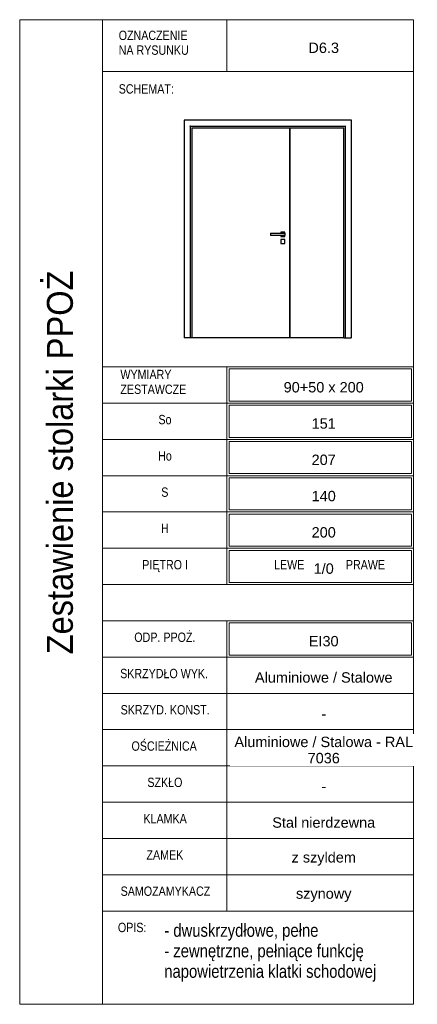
# Model space of a CAD drawing. Header units: centimetres. Extents: x 841 to 2513, y -1163 to 1634.
# Tile 1 of 3: x 841 to 1224, y -1163 to -213. Entities that reach past the tile are written whole.
import ezdxf

# ---------------------------------------------------------------- set-up
doc = ezdxf.new("R2010")
doc.units = ezdxf.units.CM
for name, color, linetype, lineweight in [('A-ANNO-NOTE', 131, 'Continuous', 13), ('A-DETL-THIN', 151, 'Continuous', 18), ('A-DOOR', 31, 'Continuous', 25), ('A-DOOR-FRAM', 31, 'Continuous', 25), ('G-ANNO-TEXT', 231, 'Continuous', 13)]:
    doc.layers.add(name, color=color, linetype=linetype, lineweight=lineweight)
doc.styles.add('Arial', font='arial.ttf', dxfattribs={"width": 0.9, "height": 25})
doc.styles.add('Arial Narrow', font='ARIALN.TTF', dxfattribs={"height": 9})
doc.styles.add('Arial Narrow_1', font='ARIALN.TTF', dxfattribs={"height": 12.5})
doc.styles.add('Arial_1', font='arial.ttf', dxfattribs={"height": 10})

# ---------------------------------------------------------------- blocks, each defined once
blk = doc.blocks.new('Family - ___-2643311-Projekt 3 - Zestawienie stolarki drzwiowej - Elewacja zachodnia')
at = {"layer": 'A-DOOR'}
for p, q in [((1006.83, -317.62), (1101.18, -317.62)), ((1006.83, -317.62), (1006.83, -520.37)), ((1101.18, -520.37), (1101.18, -317.62)), ((1101.18, -318.92), (1101.58, -318.92)), ((1101.58, -317.62), (1153.33, -317.62)), ((1101.58, -520.37), (1101.58, -317.62)), ((1153.33, -520.37), (1153.33, -317.62)), ((1082.58, -419.37), (1096.58, -419.37)), ((1082.58, -419.37), (1082.58, -421.37)), ((1096.58, -421.37), (1082.58, -421.37)), ((1092.58, -418.37), (1092.58, -419.37)), ((1096.58, -418.37), (1092.58, -418.37)), ((1092.58, -421.37), (1092.58, -422.37)), ((1092.58, -422.37), (1096.58, -422.37)), ((1092.58, -425.37), (1092.58, -429.37)), ((1096.58, -425.37), (1092.58, -425.37)), ((1096.58, -419.37), (1096.58, -418.37)), ((1096.58, -419.37), (1096.58, -421.37)), ((1096.58, -422.37), (1096.58, -421.37)), ((1096.58, -429.37), (1096.58, -425.37)), ((1092.58, -429.37), (1096.58, -429.37)), ((1101.18, -520.37), (1006.83, -520.37)), ((1101.58, -520.37), (1101.18, -520.37)), ((1153.33, -520.37), (1101.58, -520.37))]:
    blk.add_line(p, q, dxfattribs=at)
at = {"layer": 'A-DOOR-FRAM'}
for p, q in [((999.33, -310.12), (999.33, -520.37)), ((1160.83, -310.12), (999.33, -310.12)), ((1160.83, -520.37), (1160.83, -310.12)), ((1005.33, -520.37), (1005.33, -316.12)), ((1005.33, -316.12), (1154.83, -316.12)), ((1101.18, -318.47), (1101.58, -318.47)), ((1154.83, -316.12), (1154.83, -520.37)), ((999.63, -520.37), (999.33, -520.37)), ((1005.03, -520.37), (999.63, -520.37)), ((1005.33, -520.37), (1005.03, -520.37)), ((1006.83, -520.37), (1005.33, -520.37)), ((1153.33, -520.37), (1154.83, -520.37)), ((1155.13, -520.37), (1154.83, -520.37)), ((1155.13, -520.37), (1160.53, -520.37)), ((1160.83, -520.37), (1160.53, -520.37))]:
    blk.add_line(p, q, dxfattribs=at)
for points, knots in [([(999.63, -310.42), (999.6, -310.39), (999.56, -310.35), (999.51, -310.3), (999.48, -310.27), (999.46, -310.25), (999.44, -310.23), (999.42, -310.21), (999.4, -310.19), (999.39, -310.18), (999.37, -310.16), (999.35, -310.14), (999.33, -310.12), (999.33, -310.12), (999.33, -310.12)], [0, 0, 0, 0, 0.166667, 0.25, 0.333333, 0.375, 0.416667, 0.5, 0.541667, 0.583333, 0.666667, 0.75, 0.833333, 1, 1, 1, 1]), ([(1160.53, -310.42), (1160.56, -310.39), (1160.59, -310.35), (1160.64, -310.3), (1160.67, -310.27), (1160.7, -310.25), (1160.72, -310.23), (1160.74, -310.21), (1160.75, -310.19), (1160.77, -310.18), (1160.79, -310.16), (1160.81, -310.14), (1160.82, -310.12), (1160.83, -310.12), (1160.83, -310.12)], [0, 0, 0, 0, 0.166667, 0.25, 0.333333, 0.375, 0.416667, 0.5, 0.541667, 0.583333, 0.666667, 0.75, 0.833333, 1, 1, 1, 1]), ([(1005.33, -316.12), (1005.33, -316.12), (1005.32, -316.11), (1005.31, -316.1), (1005.29, -316.08), (1005.27, -316.06), (1005.25, -316.04), (1005.24, -316.03), (1005.21, -316), (1005.19, -315.97), (1005.16, -315.95), (1005.14, -315.93), (1005.09, -315.88), (1005.06, -315.84), (1005.03, -315.82)], [0, 0, 0, 0, 0.166667, 0.25, 0.333333, 0.416667, 0.458333, 0.5, 0.583333, 0.666667, 0.708333, 0.75, 0.833333, 1, 1, 1, 1]), ([(1154.83, -316.12), (1154.83, -316.12), (1154.83, -316.11), (1154.85, -316.1), (1154.87, -316.08), (1154.89, -316.06), (1154.9, -316.04), (1154.92, -316.03), (1154.95, -316), (1154.97, -315.97), (1155, -315.95), (1155.02, -315.93), (1155.06, -315.88), (1155.1, -315.84), (1155.13, -315.82)], [0, 0, 0, 0, 0.166667, 0.25, 0.333333, 0.416667, 0.458333, 0.5, 0.583333, 0.666667, 0.708333, 0.75, 0.833333, 1, 1, 1, 1])]:
    blk.add_open_spline(points, degree=3, knots=knots, dxfattribs=at)

msp = doc.modelspace()

# ---------------------------------------------------------------- linework, layer by layer
at = {"layer": 'A-DETL-THIN'}
for p, q in [((920.6, -213.27), (840.6, -213.27)), ((840.6, -213.27), (840.6, -1163.27)), ((920.6, -213.27), (1220.6, -213.27)), ((920.6, -213.27), (920.6, -1163.27)), ((1040.6, -263.27), (1040.6, -213.27)), ((1220.6, -213.27), (1220.6, -263.27)), ((920.6, -263.27), (1220.6, -263.27)), ((1220.6, -548.27), (1220.6, -263.27)), ((920.6, -548.27), (1220.6, -548.27)), ((1040.6, -548.27), (1040.6, -583.27)), ((1042.6, -550.27), (1218.6, -550.27)), ((1042.6, -581.27), (1042.6, -550.27)), ((1218.6, -550.27), (1218.6, -581.27)), ((1220.6, -548.27), (1220.6, -1163.27)), ((920.6, -583.27), (1220.6, -583.27)), ((1040.6, -583.27), (1040.6, -618.27)), ((1218.6, -581.27), (1042.6, -581.27)), ((1042.6, -585.27), (1218.6, -585.27)), ((1042.6, -616.27), (1042.6, -585.27)), ((1218.6, -585.27), (1218.6, -616.27)), ((1218.6, -616.27), (1042.6, -616.27)), ((920.6, -618.27), (1220.6, -618.27)), ((1040.6, -618.27), (1040.6, -653.27)), ((1042.6, -620.27), (1218.6, -620.27)), ((1042.6, -651.27), (1042.6, -620.27)), ((1218.6, -620.27), (1218.6, -651.27)), ((920.6, -653.27), (1220.6, -653.27)), ((1040.6, -653.27), (1040.6, -688.27)), ((1218.6, -651.27), (1042.6, -651.27)), ((1042.6, -655.27), (1218.6, -655.27)), ((1042.6, -686.27), (1042.6, -655.27)), ((1218.6, -655.27), (1218.6, -686.27)), ((920.6, -688.27), (1220.6, -688.27)), ((1040.6, -688.27), (1040.6, -723.27)), ((1218.6, -686.27), (1042.6, -686.27)), ((1042.6, -721.27), (1042.6, -690.27)), ((1042.6, -690.27), (1218.6, -690.27)), ((1218.6, -690.27), (1218.6, -721.27)), ((1218.6, -721.27), (1042.6, -721.27)), ((920.6, -723.27), (1220.6, -723.27)), ((1040.6, -723.27), (1040.6, -758.27)), ((1042.6, -725.27), (1218.6, -725.27)), ((1042.6, -756.27), (1042.6, -725.27)), ((1218.6, -725.27), (1218.6, -756.27)), ((920.6, -758.27), (1220.6, -758.27)), ((1218.6, -756.27), (1042.6, -756.27)), ((920.6, -793.27), (1220.6, -793.27)), ((1040.6, -793.27), (1040.6, -828.27)), ((1042.6, -795.27), (1218.6, -795.27)), ((1042.6, -826.27), (1042.6, -795.27)), ((1218.6, -795.27), (1218.6, -826.27)), ((1218.6, -826.27), (1042.6, -826.27)), ((920.6, -828.27), (1220.6, -828.27)), ((1040.6, -828.27), (1040.6, -863.27)), ((920.6, -863.27), (1220.6, -863.27)), ((1040.6, -863.27), (1040.6, -898.27)), ((920.6, -898.27), (1220.6, -898.27)), ((1040.6, -898.27), (1040.6, -933.27)), ((920.6, -933.27), (1220.6, -933.27)), ((1040.6, -933.27), (1040.6, -968.27)), ((920.6, -968.27), (1220.6, -968.27)), ((1040.6, -968.27), (1040.6, -1003.27)), ((920.6, -1003.27), (1220.6, -1003.27)), ((1040.6, -1003.27), (1040.6, -1038.27)), ((920.6, -1038.27), (1220.6, -1038.27)), ((1040.6, -1038.27), (1040.6, -1073.27)), ((920.6, -1073.27), (1220.6, -1073.27)), ((840.6, -1163.27), (920.6, -1163.27)), ((920.6, -1163.27), (1220.6, -1163.27))]:
    msp.add_line(p, q, dxfattribs=at)

# ---------------------------------------------------------------- block references
at = {"lineweight": 25}
msp.add_blockref('Family - ___-2643311-Projekt 3 - Zestawienie stolarki drzwiowej - Elewacja zachodnia', (0, 0), dxfattribs=at)

# ---------------------------------------------------------------- texts
at = {"layer": 'A-ANNO-NOTE', "char_height": 10, "attachment_point": 5, "line_spacing_factor": 0.936439, "style": 'Arial_1', "bg_fill": 3, "box_fill_scale": 1.25, "bg_fill_color": 256, "bg_fill_true_color": 13158600, "bg_fill_transparency": 0}
for s, insert, width in [('\\pxqc,t6.35,12.7,19.05,25.4,31.75,38.1,44.45,50.8,57.15,63.5,69.85,76.2,82.55,88.9,95.25,101.6,107.95,114.3,120.65,127,133.35,139.7,146.05,152.4,158.75,165.1,171.45,177.8,184.15,190.5,196.85,203.2;{D6.3}', (1133.97, -240.46), 30.45), ('\\pxqc,t6.35,12.7,19.05,25.4,31.75,38.1,44.45,50.8,57.15,63.5,69.85,76.2,82.55,88.9,95.25,101.6,107.95,114.3,120.65,127,133.35,139.7,146.05,152.4,158.75,165.1,171.45,177.8,184.15,190.5,196.85,203.2;{90+50 x 200}', (1133.97, -567.96), 79.4), ('\\pxqc,t6.35,12.7,19.05,25.4,31.75,38.1,44.45,50.8,57.15,63.5,69.85,76.2,82.55,88.9,95.25,101.6,107.95,114.3,120.65,127,133.35,139.7,146.05,152.4,158.75,165.1,171.45,177.8,184.15,190.5,196.85,203.2;{151}', (1133.97, -602.96), 24.15), ('\\pxqc,t6.35,12.7,19.05,25.4,31.75,38.1,44.45,50.8,57.15,63.5,69.85,76.2,82.55,88.9,95.25,101.6,107.95,114.3,120.65,127,133.35,139.7,146.05,152.4,158.75,165.1,171.45,177.8,184.15,190.5,196.85,203.2;{207}', (1133.97, -637.96), 24.15), ('\\pxqc,t6.35,12.7,19.05,25.4,31.75,38.1,44.45,50.8,57.15,63.5,69.85,76.2,82.55,88.9,95.25,101.6,107.95,114.3,120.65,127,133.35,139.7,146.05,152.4,158.75,165.1,171.45,177.8,184.15,190.5,196.85,203.2;{140}', (1133.97, -672.96), 24.15), ('\\pxqc,t6.35,12.7,19.05,25.4,31.75,38.1,44.45,50.8,57.15,63.5,69.85,76.2,82.55,88.9,95.25,101.6,107.95,114.3,120.65,127,133.35,139.7,146.05,152.4,158.75,165.1,171.45,177.8,184.15,190.5,196.85,203.2;{200}', (1133.97, -707.96), 24.15), ('\\pxqc,t6.35,12.7,19.05,25.4,31.75,38.1,44.45,50.8,57.15,63.5,69.85,76.2,82.55,88.9,95.25,101.6,107.95,114.3,120.65,127,133.35,139.7,146.05,152.4,158.75,165.1,171.45,177.8,184.15,190.5,196.85,203.2;{EI30}', (1133.97, -812.96), 29.75), ('\\pxqc,t6.35,12.7,19.05,25.4,31.75,38.1,44.45,50.8,57.15,63.5,69.85,76.2,82.55,88.9,95.25,101.6,107.95,114.3,120.65,127,133.35,139.7,146.05,152.4,158.75,165.1,171.45,177.8,184.15,190.5,196.85,203.2;{-}', (1134, -882.96), 4.95), ('\\pxqc,t6.35,12.7,19.05,25.4,31.75,38.1,44.45,50.8,57.15,63.5,69.85,76.2,82.55,88.9,95.25,101.6,107.95,114.3,120.65,127,133.35,139.7,146.05,152.4,158.75,165.1,171.45,177.8,184.15,190.5,196.85,203.2;{-}', (1134, -952.96), 4.95), ('\\pxqc,t6.35,12.7,19.05,25.4,31.75,38.1,44.45,50.8,57.15,63.5,69.85,76.2,82.55,88.9,95.25,101.6,107.95,114.3,120.65,127,133.35,139.7,146.05,152.4,158.75,165.1,171.45,177.8,184.15,190.5,196.85,203.2;{z szyldem}', (1134, -1022.96), 63.5), ('\\pxqc,t6.35,12.7,19.05,25.4,31.75,38.1,44.45,50.8,57.15,63.5,69.85,76.2,82.55,88.9,95.25,101.6,107.95,114.3,120.65,127,133.35,139.7,146.05,152.4,158.75,165.1,171.45,177.8,184.15,190.5,196.85,203.2;{szynowy}', (1134, -1057.96), 53.9)]:
    msp.add_mtext(s, dxfattribs=dict(at, insert=insert, width=width))
at = {"layer": 'G-ANNO-TEXT', "color": 7, "line_spacing_factor": 0.949189}
for s, insert, char_height, width, attachment_point, style in [('\\pxt7.05556,14.11111,21.16667,28.22222,35.27778,42.33333,49.38889,56.44444,63.5,70.55556,77.61111,84.66667,91.72222,98.77778,105.83333,112.88889,119.94444,127,134.05556,141.11111,148.16667,155.22222,162.27778,169.33333,176.38889,183.44444,190.5,197.55556,204.61111,211.66667,218.72222,225.77778;{OZNACZENIE NA RYSUNKU}', (936.15, -223.89), 9, 77.75, 1, 'Arial Narrow'), ('\\pxt7.05556,14.11111,21.16667,28.22222,35.27778,42.33333,49.38889,56.44444,63.5,70.55556,77.61111,84.66667,91.72222,98.77778,105.83333,112.88889,119.94444,127,134.05556,141.11111,148.16667,155.22222,162.27778,169.33333,176.38889,183.44444,190.5,197.55556,204.61111,211.66667,218.72222,225.77778;{SCHEMAT:}', (936.15, -275.55), 9, 52.4695, 1, 'Arial Narrow'), ('\\pxt7.05556,14.11111,21.16667,28.22222,35.27778,42.33333,49.38889,56.44444,63.5,70.55556,77.61111,84.66667,91.72222,98.77778,105.83333,112.88889,119.94444,127,134.05556,141.11111,148.16667,155.22222,162.27778,169.33333,176.38889,183.44444,190.5,197.55556,204.61111,211.66667,218.72222,225.77778;{WYMIARY\\PZESTAWCZE}', (937.77, -551.1), 9, 99.55, 1, 'Arial Narrow'), ('\\pxqc,t7.05556,14.11111,21.16667,28.22222,35.27778,42.33333,49.38889,56.44444,63.5,70.55556,77.61111,84.66667,91.72222,98.77778,105.83333,112.88889,119.94444,127,134.05556,141.11111,148.16667,155.22222,162.27778,169.33333,176.38889,183.44444,190.5,197.55556,204.61111,211.66667,218.72222,225.77778;{So}', (980.82, -594.61), 9, 38.7, 2, 'Arial Narrow'), ('\\pxqc,t7.05556,14.11111,21.16667,28.22222,35.27778,42.33333,49.38889,56.44444,63.5,70.55556,77.61111,84.66667,91.72222,98.77778,105.83333,112.88889,119.94444,127,134.05556,141.11111,148.16667,155.22222,162.27778,169.33333,176.38889,183.44444,190.5,197.55556,204.61111,211.66667,218.72222,225.77778;{Ho}', (980.8, -629.61), 9, 38.7, 2, 'Arial Narrow'), ('\\pxqc,t7.05556,14.11111,21.16667,28.22222,35.27778,42.33333,49.38889,56.44444,63.5,70.55556,77.61111,84.66667,91.72222,98.77778,105.83333,112.88889,119.94444,127,134.05556,141.11111,148.16667,155.22222,162.27778,169.33333,176.38889,183.44444,190.5,197.55556,204.61111,211.66667,218.72222,225.77778;{S}', (980.65, -664.61), 9, 38.7, 2, 'Arial Narrow'), ('\\pxqc,t7.05556,14.11111,21.16667,28.22222,35.27778,42.33333,49.38889,56.44444,63.5,70.55556,77.61111,84.66667,91.72222,98.77778,105.83333,112.88889,119.94444,127,134.05556,141.11111,148.16667,155.22222,162.27778,169.33333,176.38889,183.44444,190.5,197.55556,204.61111,211.66667,218.72222,225.77778;{H}', (980.65, -699.61), 9, 38.7, 2, 'Arial Narrow'), ('\\pxqc,t7.05556,14.11111,21.16667,28.22222,35.27778,42.33333,49.38889,56.44444,63.5,70.55556,77.61111,84.66667,91.72222,98.77778,105.83333,112.88889,119.94444,127,134.05556,141.11111,148.16667,155.22222,162.27778,169.33333,176.38889,183.44444,190.5,197.55556,204.61111,211.66667,218.72222,225.77778;{PIĘTRO I}', (980.89, -734.61), 9, 105.5, 2, 'Arial Narrow'), ('\\pxqc,t7.05556,14.11111,21.16667,28.22222,35.27778,42.33333,49.38889,56.44444,63.5,70.55556,77.61111,84.66667,91.72222,98.77778,105.83333,112.88889,119.94444,127,134.05556,141.11111,148.16667,155.22222,162.27778,169.33333,176.38889,183.44444,190.5,197.55556,204.61111,211.66667,218.72222,225.77778;{LEWE    ^I         PRAWE}', (1139.6, -734.61), 9, 140.9, 2, 'Arial Narrow'), ('\\pxqc,t7.05556,14.11111,21.16667,28.22222,35.27778,42.33333,49.38889,56.44444,63.5,70.55556,77.61111,84.66667,91.72222,98.77778,105.83333,112.88889,119.94444,127,134.05556,141.11111,148.16667,155.22222,162.27778,169.33333,176.38889,183.44444,190.5,197.55556,204.61111,211.66667,218.72222,225.77778;{ODP. PPOŻ.}', (980.69, -804.61), 9, 127, 2, 'Arial Narrow'), ('\\pxqc,t7.05556,14.11111,21.16667,28.22222,35.27778,42.33333,49.38889,56.44444,63.5,70.55556,77.61111,84.66667,91.72222,98.77778,105.83333,112.88889,119.94444,127,134.05556,141.11111,148.16667,155.22222,162.27778,169.33333,176.38889,183.44444,190.5,197.55556,204.61111,211.66667,218.72222,225.77778;{SKRZYDŁO WYK.}', (979.94, -839.61), 9, 128.35, 2, 'Arial Narrow'), ('\\pxqc,t7.05556,14.11111,21.16667,28.22222,35.27778,42.33333,49.38889,56.44444,63.5,70.55556,77.61111,84.66667,91.72222,98.77778,105.83333,112.88889,119.94444,127,134.05556,141.11111,148.16667,155.22222,162.27778,169.33333,176.38889,183.44444,190.5,197.55556,204.61111,211.66667,218.72222,225.77778;{SKRZYD. KONST.}', (980.98, -874.61), 9, 121.7, 2, 'Arial Narrow'), ('\\pxqc,t7.05556,14.11111,21.16667,28.22222,35.27778,42.33333,49.38889,56.44444,63.5,70.55556,77.61111,84.66667,91.72222,98.77778,105.83333,112.88889,119.94444,127,134.05556,141.11111,148.16667,155.22222,162.27778,169.33333,176.38889,183.44444,190.5,197.55556,204.61111,211.66667,218.72222,225.77778;{OŚCIEŻNICA}', (980, -909.61), 9, 97.9, 2, 'Arial Narrow'), ('\\pxqc,t7.05556,14.11111,21.16667,28.22222,35.27778,42.33333,49.38889,56.44444,63.5,70.55556,77.61111,84.66667,91.72222,98.77778,105.83333,112.88889,119.94444,127,134.05556,141.11111,148.16667,155.22222,162.27778,169.33333,176.38889,183.44444,190.5,197.55556,204.61111,211.66667,218.72222,225.77778;{SZKŁO}', (980.71, -944.61), 9, 50.6, 2, 'Arial Narrow'), ('\\pxqc,t7.05556,14.11111,21.16667,28.22222,35.27778,42.33333,49.38889,56.44444,63.5,70.55556,77.61111,84.66667,91.72222,98.77778,105.83333,112.88889,119.94444,127,134.05556,141.11111,148.16667,155.22222,162.27778,169.33333,176.38889,183.44444,190.5,197.55556,204.61111,211.66667,218.72222,225.77778;{KLAMKA}', (980.92, -979.61), 9, 84, 2, 'Arial Narrow'), ('\\pxqc,t7.05556,14.11111,21.16667,28.22222,35.27778,42.33333,49.38889,56.44444,63.5,70.55556,77.61111,84.66667,91.72222,98.77778,105.83333,112.88889,119.94444,127,134.05556,141.11111,148.16667,155.22222,162.27778,169.33333,176.38889,183.44444,190.5,197.55556,204.61111,211.66667,218.72222,225.77778;{ZAMEK}', (980.71, -1014.61), 9, 50.6, 2, 'Arial Narrow'), ('\\pxqc,t7.05556,14.11111,21.16667,28.22222,35.27778,42.33333,49.38889,56.44444,63.5,70.55556,77.61111,84.66667,91.72222,98.77778,105.83333,112.88889,119.94444,127,134.05556,141.11111,148.16667,155.22222,162.27778,169.33333,176.38889,183.44444,190.5,197.55556,204.61111,211.66667,218.72222,225.77778;{SAMOZAMYKACZ}', (981.27, -1049.61), 9, 130.3, 2, 'Arial Narrow'), ('\\pxqc,t7.05556,14.11111,21.16667,28.22222,35.27778,42.33333,49.38889,56.44444,63.5,70.55556,77.61111,84.66667,91.72222,98.77778,105.83333,112.88889,119.94444,127,134.05556,141.11111,148.16667,155.22222,162.27778,169.33333,176.38889,183.44444,190.5,197.55556,204.61111,211.66667,218.72222,225.77778;{OPIS:}', (949.13, -1084.61), 9, 38.7, 2, 'Arial Narrow'), ('\\pxt5.08,10.16,15.24,20.32,25.4,30.48,35.56,40.64,45.72,50.8,55.88,60.96,66.04,71.12,76.2,81.28,86.36,91.44,96.52,101.6,106.68,111.76,116.84,121.92,127,132.08,137.16,142.24,147.32,152.4,157.48,162.56;{- dwuskrzydłowe, pełne\\P- zewnętrzne, pełniące funkcję napowietrzenia klatki schodowej}', (980.08, -1085.62), 12.5, 264.9, 1, 'Arial Narrow_1')]:
    msp.add_mtext(s, dxfattribs=dict(at, insert=insert, char_height=char_height, width=width, attachment_point=attachment_point, style=style))
at = {"layer": 'G-ANNO-TEXT', "color": 7, "insert": (866.89, -455.3), "char_height": 25, "width": 380.5983, "attachment_point": 3, "rotation": 90, "line_spacing_factor": 0.936439, "style": 'Arial'}
msp.add_mtext('\\pxqr,t2.286,4.572,6.858,9.144,11.43,13.716,16.002,18.288,20.574,22.86,25.146,27.432,29.718,32.004,34.29,36.576,38.862,41.148,43.434,45.72,48.006,50.292,52.578,54.864,57.15,59.436,61.722,64.008,66.294,68.58,70.866,73.152;{Zestawienie stolarki PPOŻ}', dxfattribs=at)

# ---------------------------------------------------------------- next in the draw order: texts
at = {"layer": 'A-ANNO-NOTE', "char_height": 10, "attachment_point": 5, "line_spacing_factor": 0.936439, "style": 'Arial_1', "bg_fill": 3, "box_fill_scale": 1.25, "bg_fill_color": 256, "bg_fill_true_color": 13158600, "bg_fill_transparency": 0}
for s, insert, width in [('\\pxqc,t6.35,12.7,19.05,25.4,31.75,38.1,44.45,50.8,57.15,63.5,69.85,76.2,82.55,88.9,95.25,101.6,107.95,114.3,120.65,127,133.35,139.7,146.05,152.4,158.75,165.1,171.45,177.8,184.15,190.5,196.85,203.2;{1/0}', (1133.97, -742.96), 20.2), ('\\pxqc,t6.35,12.7,19.05,25.4,31.75,38.1,44.45,50.8,57.15,63.5,69.85,76.2,82.55,88.9,95.25,101.6,107.95,114.3,120.65,127,133.35,139.7,146.05,152.4,158.75,165.1,171.45,177.8,184.15,190.5,196.85,203.2;{Aluminiowe / Stalowe}', (1134, -847.96), 135.25), ('\\pxqc,t6.35,12.7,19.05,25.4,31.75,38.1,44.45,50.8,57.15,63.5,69.85,76.2,82.55,88.9,95.25,101.6,107.95,114.3,120.65,127,133.35,139.7,146.05,152.4,158.75,165.1,171.45,177.8,184.15,190.5,196.85,203.2;{Aluminiowe / Stalowa - RAL\\P7036}', (1134, -917.96), 175.6), ('\\pxqc,t6.35,12.7,19.05,25.4,31.75,38.1,44.45,50.8,57.15,63.5,69.85,76.2,82.55,88.9,95.25,101.6,107.95,114.3,120.65,127,133.35,139.7,146.05,152.4,158.75,165.1,171.45,177.8,184.15,190.5,196.85,203.2;{Stal nierdzewna}', (1134, -987.96), 101.2)]:
    msp.add_mtext(s, dxfattribs=dict(at, insert=insert, width=width))

doc.saveas('drawing.dxf')
